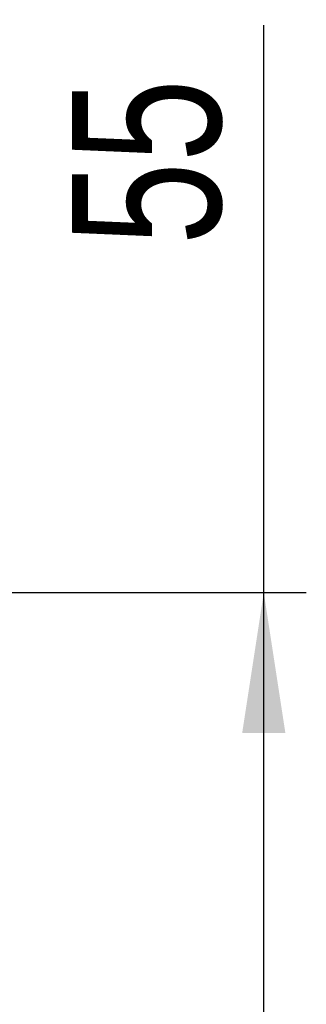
# Model space of a CAD drawing. Header units: millimetres. Extents: x 33 to 407, y 8 to 289.
# Tile 5 of 24: x 127 to 134, y 71 to 95. Entities that reach past the tile are written whole.
import ezdxf

# ---------------------------------------------------------------- set-up
doc = ezdxf.new("R2010")
doc.units = ezdxf.units.MM
doc.layers.add('FORMATO', color=179, linetype='Continuous')
doc.styles.add('SLDTEXTSTYLE0', font='TXT', dxfattribs={"width": 0.75})
doc.dimstyles.new('SLDDIMSTYLE5', dxfattribs={"dimtxt": 3.5, "dimasz": 3.302, "dimexe": 0, "dimexo": 0.0625, "dimgap": 0.875, "dimtad": 1, "dimdec": 1, "dimrnd": 1e-09, "dimzin": 12, "dimdsep": 46, "dimtxsty": 'SLDTEXTSTYLE0', "dimsah": 1, "dimcen": 0.09, "dimadec": 0, "dimazin": 3, "dimtfac": 1, "dimtofl": 0, "dimtmove": 0, "dimatfit": 3, "dimfxl": 0, "dimfrac": 2, "dimtolj": 1, "dimtzin": 12, "dimarcsym": 0})

# ---------------------------------------------------------------- blocks, each defined once
blk = doc.blocks.new('_D_9')
at = {"layer": 'FORMATO'}
for p, q in [((133.032, 81.092), (133.032, 94.429)), ((100.965, 81.092), (134.032, 81.092)), ((133.032, 26.093), (133.032, 81.092)), ((100.965, 26.093), (134.032, 26.093))]:
    blk.add_line(p, q, dxfattribs=at)
for points in [[(133.032, 81.092), (132.524, 77.79), (133.54, 77.79)], [(133.032, 26.093), (133.54, 29.395), (132.524, 29.395)]]:
    blk.add_solid(points, dxfattribs=at)
at = {"layer": 'FORMATO', "insert": (128.52, 89.257), "char_height": 3.5, "attachment_point": 1, "rotation": 90, "style": 'SLDTEXTSTYLE0'}
blk.add_mtext('55', dxfattribs=at)

msp = doc.modelspace()

# ---------------------------------------------------------------- dimensions: what is measured, and where the dimension line sits
at = {"layer": 'FORMATO'}
dim = msp.add_linear_dim(base=(133.0316, 81.0923), p1=(99.9649, 26.0931), p2=(99.9649, 81.0923), angle=90, dimstyle='SLDDIMSTYLE5', dxfattribs=at)
dim.commit()
dim.dimension.update_dxf_attribs({"geometry": '_D_9', "text_midpoint": (133.0316, 91.8427), "dimtype": 160})

doc.saveas('drawing.dxf')
